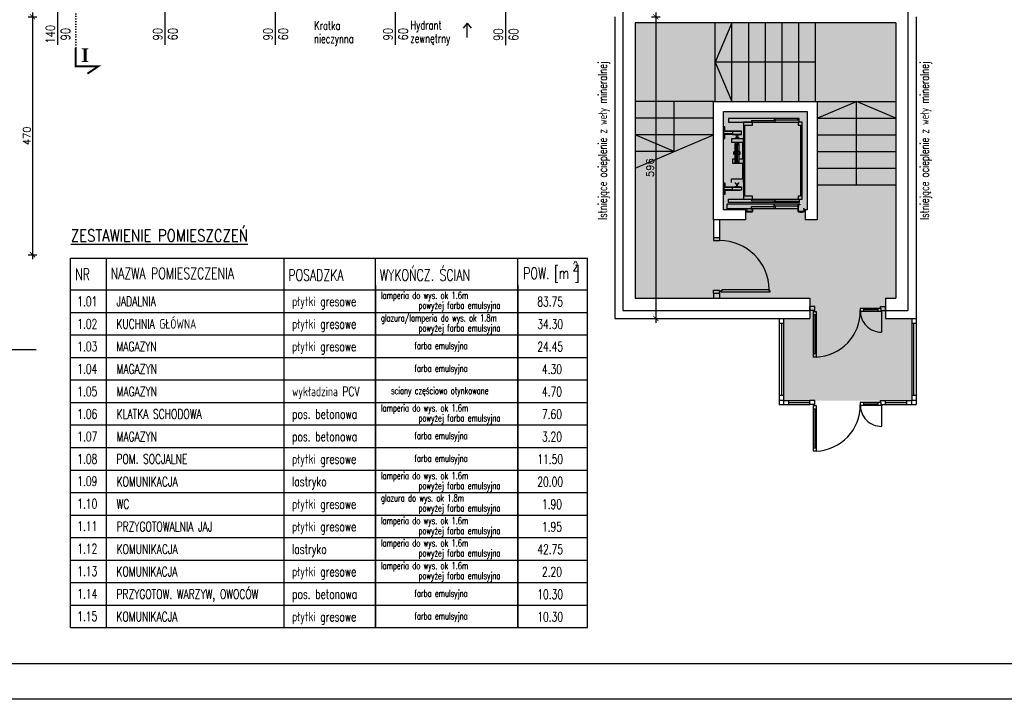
# Model space of a CAD drawing. Header units: millimetres. Extents: x 31969 to 285678, y -69766 to -1123.
# Tile 99 of 176: x 141825 to 143771, y -8681 to -7339. Entities that reach past the tile are written whole.
import ezdxf
from ezdxf.enums import TextEntityAlignment as Align
from ezdxf.lldxf.tags import DXFTag

# ---------------------------------------------------------------- set-up
doc = ezdxf.new("R2010")
doc.units = ezdxf.units.MM
doc.linetypes.add('ACAD_ISO02W100', pattern=[15, 12, -3])
doc.linetypes.add('DOT', pattern=[0.25, 0, -0.25])
for name, color, linetype in [('a-biblioteka', 251, 'Continuous'), ('a-izolacja 1', 3, 'Continuous'), ('a-opis 1', 3, 'Continuous'), ('a-opis 2', 1, 'Continuous'), ('a-opis 3', 15, 'Continuous'), ('a-opis stolarki 1', 3, 'Continuous'), ('a-ramka', 7, 'Continuous'), ('a-schody', 3, 'Continuous'), ('a-stolarka drzwiowa', 3, 'Continuous'), ('a-szkło', 4, 'Continuous'), ('a-szraf', 252, 'Continuous'), ('a-wentylacja', 3, 'Continuous'), ('a-wymiary', 11, 'Continuous'), ('a-ściany istniejące murowane', 6, 'Continuous')]:
    doc.layers.add(name, color=color, linetype=linetype)
doc.styles.add('IREK', font='simplex.shx', dxfattribs={"width": 0.8})
doc.styles.add('MAREK', font='simplex.shx')
doc.styles.add('RS01507', font='romans.shx', dxfattribs={"width": 0.7, "height": 0.15})
doc.styles.add('STYLE2', font='timesbd.ttf')
doc.styles.add('WYMIAR', font='romans.shx', dxfattribs={"width": 0.8})
tags = doc.linetypes.add('DASHED', pattern=[0.75, 0.5, -0.25]).pattern_tags.tags
tags[6:7] = [DXFTag(74, 4), DXFTag(75, 0), DXFTag(340, '0'), DXFTag(46, 1.0), DXFTag(50, 0.0), DXFTag(44, 0.0), DXFTag(45, 0.0)]
tags[4:5] = [DXFTag(74, 4), DXFTag(75, 0), DXFTag(340, '0'), DXFTag(46, 1.0), DXFTag(50, 0.0), DXFTag(44, 0.0), DXFTag(45, 0.0)]
doc.dimstyles.new('MAREK', dxfattribs={"dimscale": 0.85, "dimtxt": 17, "dimasz": 12, "dimexe": 10, "dimexo": 0.625, "dimgap": 5, "dimtad": 1, "dimdec": 1, "dimdsep": 46, "dimtxsty": 'MAREK', "dimblk1": 'ARCHTICK', "dimblk2": 'ARCHTICK', "dimsah": 1, "dimcen": 2.5, "dimdle": 10, "dimadec": 0, "dimazin": 0, "dimtfac": 1, "dimtdec": 1, "dimtmove": 1, "dimatfit": 3, "dimldrblk": 'ARCHTICK', "dimfxl": 10, "dimfxlon": 1, "dimtolj": 1, "dimtzin": 0, "dimarcsym": 0})

# ---------------------------------------------------------------- blocks, each defined once
blk = doc.blocks.new('_ARCHTICK')
at = {"color": 0, "linetype": 'ByBlock', "const_width": 0.15}
blk.add_lwpolyline([(-0.5, -0.5), (0.5, 0.5)], dxfattribs=at)
blk = doc.blocks.new('*D9')
at = {"layer": 'a-wymiary', "color": 0, "lineweight": -2, "ltscale": 100}
for p, q in [((141851, -7324.4), (141851, -7811.4)), ((141842.5, -7332.9), (141859.5, -7332.9)), ((141842.5, -7802.9), (141859.5, -7802.9))]:
    blk.add_line(p, q, dxfattribs=at)
at = {"layer": 'DEFPOINTS', "color": 0, "ltscale": 100}
for p in [(141813.1, -7332.9), (141813.1, -7802.9), (141851, -7802.9)]:
    blk.add_point(p, dxfattribs=at)
at = {"layer": 'a-wymiary', "color": 0, "lineweight": -2, "ltscale": 100, "xscale": 10.2, "yscale": 10.2, "zscale": 10.2}
for p, rotation in [((141851, -7332.9), 90), ((141851, -7802.9), 270)]:
    blk.add_blockref('_ARCHTICK', p, dxfattribs=dict(at, rotation=rotation))
at = {"layer": 'a-wymiary', "color": 0, "ltscale": 100, "insert": (141839.5, -7567.9), "char_height": 14.45, "attachment_point": 5, "rotation": 90, "style": 'MAREK'}
blk.add_mtext('\\A1;470', dxfattribs=at)
blk = doc.blocks.new('*D45')
at = {"layer": 'a-wymiary', "color": 0, "lineweight": -2, "ltscale": 100}
for p, q in [((143082.2, -7324.4), (143082.2, -7937.4)), ((143073.7, -7332.9), (143090.7, -7332.9)), ((143073.7, -7928.9), (143090.7, -7928.9))]:
    blk.add_line(p, q, dxfattribs=at)
at = {"layer": 'DEFPOINTS', "color": 0, "ltscale": 100}
for p in [(143001.1, -7332.9), (143001.1, -7928.9), (143082.2, -7928.9)]:
    blk.add_point(p, dxfattribs=at)
at = {"layer": 'a-wymiary', "color": 0, "lineweight": -2, "ltscale": 100, "xscale": 10.2, "yscale": 10.2, "zscale": 10.2}
for p, rotation in [((143082.2, -7332.9), 90), ((143082.2, -7928.9), 270)]:
    blk.add_blockref('_ARCHTICK', p, dxfattribs=dict(at, rotation=rotation))
at = {"layer": 'a-wymiary', "color": 0, "ltscale": 100, "insert": (143070.7, -7630.9), "char_height": 14.45, "attachment_point": 5, "rotation": 90, "style": 'MAREK'}
blk.add_mtext('\\A1;596', dxfattribs=at)

msp = doc.modelspace()

# ---------------------------------------------------------------- hatches: boundary and pattern name
at = {"layer": 'a-szraf', "ltscale": 30}
h = msp.add_hatch(dxfattribs=at)
h.set_pattern_fill('DOTS', color=256, scale=3)
h.paths.add_polyline_path([(143588.07, -7928.86), (143334.07, -7928.86), (143334.07, -8090.86), (143588.07, -8090.86)])
h.paths.add_polyline_path([(143536.07, -7888.86), (143386.07, -7888.86), (143386.07, -7928.86), (143536.07, -7928.86)])
h.paths.add_polyline_path([(143556.07, -7499.86), (143401.07, -7499.86), (143401.07, -7888.86), (143536.07, -7888.86), (143556.07, -7888.86)])
h.paths.add_polyline_path([(143377.07, -7713.86), (143259.07, -7713.86), (143259.07, -7733.86), (143377.07, -7733.86)])
h.paths.add_polyline_path([(143381.07, -7519.86), (143216.07, -7519.86), (143216.07, -7713.86), (143381.07, -7713.86)])
h.paths.add_polyline_path([(143196.07, -7499.86), (143041.07, -7499.86), (143041.07, -7733.86), (143196.07, -7733.86)])
h.paths.add_polyline_path([(143556.07, -7344.86), (143041.07, -7344.86), (143041.07, -7499.86), (143196.07, -7499.86), (143556.07, -7499.86)])
h.paths.add_polyline_path([(143208.07, -7733.86), (143208.07, -7768.86), (143196.07, -7768.86), (143196.07, -7733.86), (143041.07, -7733.86), (143041.07, -7888.86), (143401.07, -7888.86), (143401.07, -7733.86)])

# ---------------------------------------------------------------- linework, layer by layer
at = {"layer": 'a-biblioteka'}
for p, q in [((143365.57, -7533.86), (143225.57, -7533.86)), ((143225.57, -7533.86), (143225.57, -7540.86)), ((143225.57, -7540.86), (143365.57, -7540.86)), ((143365.57, -7540.86), (143365.57, -7533.86)), ((143216.07, -7550.04), (143216.57, -7550.04)), ((143216.57, -7573.04), (143216.57, -7550.04)), ((143218.67, -7550.04), (143216.57, -7550.04)), ((143218.67, -7558.44), (143218.67, -7550.04)), ((143218.67, -7573.04), (143218.67, -7564.64)), ((143251.57, -7558.44), (143233.57, -7558.44)), ((143233.57, -7558.44), (143233.57, -7565.04)), ((143233.57, -7564.64), (143251.57, -7564.64)), ((143233.57, -7565.04), (143242.57, -7565.04)), ((143242.57, -7565.04), (143251.57, -7565.04)), ((143251.57, -7565.04), (143251.57, -7558.44)), ((143216.07, -7573.04), (143216.57, -7573.04)), ((143216.57, -7573.04), (143218.67, -7573.04)), ((143240.77, -7569.81), (143238.57, -7573.81)), ((143242.12, -7569.81), (143240.77, -7569.81)), ((143243.02, -7569.81), (143244.37, -7569.81)), ((143244.37, -7569.81), (143246.57, -7573.81)), ((143216.07, -7660.69), (143216.57, -7660.69)), ((143216.57, -7660.69), (143216.57, -7683.69)), ((143216.57, -7660.69), (143218.67, -7660.69)), ((143218.67, -7660.69), (143218.67, -7669.09)), ((143240.77, -7663.91), (143238.57, -7659.91)), ((143244.37, -7663.91), (143246.57, -7659.91)), ((143218.67, -7675.29), (143218.67, -7683.69)), ((143233.57, -7675.29), (143233.57, -7668.69)), ((143233.57, -7668.69), (143242.57, -7668.69)), ((143233.57, -7669.09), (143251.57, -7669.09)), ((143251.57, -7675.29), (143233.57, -7675.29)), ((143242.12, -7663.91), (143240.77, -7663.91)), ((143242.57, -7668.69), (143251.57, -7668.69)), ((143243.02, -7663.91), (143244.37, -7663.91)), ((143251.57, -7668.69), (143251.57, -7675.29)), ((143216.07, -7683.69), (143216.57, -7683.69)), ((143218.67, -7683.69), (143216.57, -7683.69)), ((143225.57, -7699.86), (143225.57, -7692.86)), ((143225.57, -7692.86), (143365.57, -7692.86)), ((143365.57, -7699.86), (143225.57, -7699.86)), ((143365.57, -7692.86), (143365.57, -7699.86)), ((143366.5, -7702.86), (143223.07, -7702.86)), ((143223.07, -7711.86), (143223.07, -7702.86)), ((143363.07, -7711.86), (143223.07, -7711.86)), ((143271.24, -7711.23), (143271.24, -7707.66)), ((143317.85, -7711.23), (143271.24, -7711.23)), ((143316.24, -7706.73), (143316.24, -7703.16)), ((143362.85, -7706.73), (143316.24, -7706.73)), ((143317.85, -7707.66), (143317.85, -7711.23)), ((143362.85, -7703.16), (143362.85, -7706.73))]:
    msp.add_line(p, q, dxfattribs=at)
at = {"layer": 'a-biblioteka', "linetype": 'Continuous', "lineweight": 15}
for p, q in [((143271.07, -7540.37), (143271.07, -7538.67)), ((143271.07, -7538.67), (143272.27, -7538.67)), ((143318.07, -7540.37), (143271.07, -7540.37)), ((143272.27, -7538.79), (143271.19, -7538.79)), ((143271.19, -7538.79), (143271.19, -7540.25)), ((143271.19, -7540.25), (143317.95, -7540.25)), ((143317.87, -7537.59), (143271.31, -7537.59)), ((143271.31, -7537.59), (143271.31, -7538.57)), ((143271.31, -7538.57), (143272.7, -7538.57)), ((143271.31, -7538.89), (143271.31, -7540.19)), ((143272.7, -7538.89), (143271.31, -7538.89)), ((143271.31, -7540.19), (143317.87, -7540.19)), ((143272.27, -7538.67), (143272.27, -7538.79)), ((143272.7, -7538.57), (143272.7, -7538.89)), ((143315.17, -7537.49), (143315.17, -7537.37)), ((143315.17, -7537.37), (143318.07, -7537.37)), ((143317.95, -7537.49), (143315.17, -7537.49)), ((143317.27, -7535.16), (143316.07, -7535.16)), ((143316.07, -7535.16), (143316.07, -7536.86)), ((143316.07, -7536.86), (143363.07, -7536.86)), ((143316.19, -7536.74), (143316.19, -7535.28)), ((143316.19, -7535.28), (143317.27, -7535.28)), ((143362.95, -7536.74), (143316.19, -7536.74)), ((143316.31, -7535.06), (143316.31, -7534.08)), ((143316.31, -7534.08), (143362.87, -7534.08)), ((143317.7, -7535.06), (143316.31, -7535.06)), ((143316.31, -7535.38), (143317.7, -7535.38)), ((143316.31, -7536.69), (143316.31, -7535.38)), ((143362.87, -7536.69), (143316.31, -7536.69)), ((143317.18, -7538.74), (143317.87, -7538.74)), ((143317.18, -7539.23), (143317.18, -7538.74)), ((143317.87, -7539.23), (143317.18, -7539.23)), ((143317.27, -7535.28), (143317.27, -7535.16)), ((143317.7, -7535.38), (143317.7, -7535.06)), ((143317.87, -7538.74), (143317.87, -7537.59)), ((143317.87, -7540.19), (143317.87, -7539.23)), ((143317.95, -7540.25), (143317.95, -7537.49)), ((143318.04, -7537.37), (143318.07, -7537.37)), ((143318.07, -7540.37), (143318.07, -7537.37)), ((143318.07, -7537.37), (143318.07, -7540.37)), ((143363.07, -7533.86), (143360.17, -7533.86)), ((143360.17, -7533.86), (143360.17, -7533.98)), ((143360.17, -7533.98), (143362.95, -7533.98)), ((143362.18, -7535.24), (143362.18, -7535.73)), ((143362.87, -7535.24), (143362.18, -7535.24)), ((143362.18, -7535.73), (143362.87, -7535.73)), ((143362.87, -7534.08), (143362.87, -7535.24)), ((143362.87, -7535.73), (143362.87, -7536.69)), ((143362.95, -7533.98), (143362.95, -7536.74)), ((143363.07, -7533.86), (143363.04, -7533.86)), ((143363.07, -7536.86), (143363.07, -7533.86)), ((143363.07, -7533.86), (143363.07, -7536.86)), ((143318.07, -7693.36), (143271.07, -7693.36)), ((143271.07, -7693.36), (143271.07, -7695.06)), ((143271.07, -7695.06), (143272.27, -7695.06)), ((143271.19, -7694.94), (143271.19, -7693.48)), ((143271.19, -7693.48), (143317.95, -7693.48)), ((143272.27, -7694.94), (143271.19, -7694.94)), ((143271.31, -7693.54), (143317.87, -7693.54)), ((143271.31, -7694.84), (143271.31, -7693.54)), ((143272.7, -7694.84), (143271.31, -7694.84)), ((143271.31, -7695.16), (143272.7, -7695.16)), ((143271.31, -7696.14), (143271.31, -7695.16)), ((143317.87, -7696.14), (143271.31, -7696.14)), ((143272.27, -7695.06), (143272.27, -7694.94)), ((143272.7, -7695.16), (143272.7, -7694.84)), ((143317.95, -7696.24), (143315.17, -7696.24)), ((143315.17, -7696.24), (143315.17, -7696.36)), ((143315.17, -7696.36), (143318.07, -7696.36)), ((143316.07, -7698.56), (143316.07, -7696.86)), ((143316.07, -7696.86), (143363.07, -7696.86)), ((143317.27, -7698.56), (143316.07, -7698.56)), ((143362.95, -7696.98), (143316.19, -7696.98)), ((143316.19, -7696.98), (143316.19, -7698.44)), ((143316.19, -7698.44), (143317.27, -7698.44)), ((143316.31, -7697.04), (143316.31, -7698.34)), ((143362.87, -7697.04), (143316.31, -7697.04)), ((143316.31, -7698.34), (143317.7, -7698.34)), ((143316.31, -7698.66), (143316.31, -7699.64)), ((143317.7, -7698.66), (143316.31, -7698.66)), ((143316.31, -7699.64), (143362.87, -7699.64)), ((143317.18, -7694.5), (143317.18, -7694.99)), ((143317.87, -7694.5), (143317.18, -7694.5)), ((143317.18, -7694.99), (143317.87, -7694.99)), ((143317.27, -7698.44), (143317.27, -7698.56)), ((143317.7, -7698.34), (143317.7, -7698.66)), ((143317.87, -7693.54), (143317.87, -7694.5)), ((143317.87, -7694.99), (143317.87, -7696.14)), ((143317.95, -7693.48), (143317.95, -7696.24)), ((143318.04, -7696.36), (143318.07, -7696.36)), ((143318.07, -7693.36), (143318.07, -7696.36)), ((143318.07, -7696.36), (143318.07, -7693.36)), ((143360.17, -7699.74), (143362.95, -7699.74)), ((143360.17, -7699.86), (143360.17, -7699.74)), ((143363.07, -7699.86), (143360.17, -7699.86)), ((143362.18, -7698), (143362.87, -7698)), ((143362.18, -7698.49), (143362.18, -7698)), ((143362.87, -7698.49), (143362.18, -7698.49)), ((143362.87, -7698), (143362.87, -7697.04)), ((143362.87, -7699.64), (143362.87, -7698.49)), ((143362.95, -7699.74), (143362.95, -7696.98)), ((143363.07, -7699.86), (143363.04, -7699.86)), ((143363.07, -7696.86), (143363.07, -7699.86)), ((143363.07, -7699.86), (143363.07, -7696.86)), ((143273.07, -7711.86), (143261.07, -7711.86)), ((143269.17, -7712.5), (143269.17, -7711.42)), ((143269.23, -7711.32), (143270.97, -7710.32)), ((143269.27, -7712.5), (143269.27, -7711.42)), ((143269.28, -7711.41), (143271.02, -7710.4)), ((143271.07, -7712.51), (143269.28, -7712.51)), ((143271.07, -7712.61), (143269.28, -7712.61)), ((143270.97, -7709.21), (143271.07, -7709.21)), ((143270.97, -7710.31), (143270.97, -7709.21)), ((143271.07, -7711.24), (143271.07, -7707.49)), ((143271.07, -7712.51), (143271.07, -7712.61)), ((143271.19, -7707.36), (143273.57, -7707.36)), ((143271.19, -7707.48), (143273.57, -7707.48)), ((143271.19, -7711.24), (143271.19, -7707.49)), ((143317.95, -7711.24), (143271.19, -7711.24)), ((143317.95, -7711.36), (143271.19, -7711.36)), ((143317.85, -7707.66), (143271.24, -7707.66)), ((143273.57, -7707.36), (143273.57, -7707.48)), ((143314.17, -7708), (143314.17, -7706.92)), ((143314.23, -7706.82), (143315.97, -7705.82)), ((143314.27, -7708), (143314.27, -7706.92)), ((143314.28, -7706.91), (143316.02, -7705.9)), ((143316.07, -7708.01), (143314.28, -7708.01)), ((143316.07, -7708.11), (143314.28, -7708.11)), ((143315.57, -7707.36), (143317.95, -7707.36)), ((143315.57, -7707.48), (143315.57, -7707.36)), ((143315.57, -7707.48), (143317.95, -7707.48)), ((143315.97, -7704.71), (143316.07, -7704.71)), ((143315.97, -7705.81), (143315.97, -7704.71)), ((143316.07, -7706.74), (143316.07, -7702.99)), ((143316.07, -7708.01), (143316.07, -7708.11)), ((143316.19, -7702.86), (143318.57, -7702.86)), ((143316.19, -7702.98), (143318.57, -7702.98)), ((143316.19, -7706.74), (143316.19, -7702.99)), ((143362.95, -7706.74), (143316.19, -7706.74)), ((143362.95, -7706.86), (143316.19, -7706.86)), ((143362.85, -7703.16), (143316.24, -7703.16)), ((143317.95, -7707.49), (143317.95, -7711.24)), ((143318.07, -7709.44), (143318.07, -7707.49)), ((143318.07, -7707.49), (143318.07, -7711.24)), ((143318.57, -7702.86), (143318.57, -7702.98)), ((143360.57, -7702.86), (143362.95, -7702.86)), ((143360.57, -7702.98), (143360.57, -7702.86)), ((143360.57, -7702.98), (143362.95, -7702.98)), ((143362.95, -7702.99), (143362.95, -7706.74)), ((143363.07, -7704.94), (143363.07, -7702.99)), ((143363.07, -7702.99), (143363.07, -7706.74))]:
    msp.add_line(p, q, dxfattribs=at)
at = {"layer": 'a-biblioteka', "ltscale": 100}
for p, q in [((143216.57, -7558.44), (143248.05, -7558.44)), ((143233.57, -7558.84), (143216.57, -7558.84)), ((143233.57, -7564.24), (143216.57, -7564.24)), ((143216.57, -7564.64), (143248.05, -7564.64)), ((143231.57, -7573.81), (143231.57, -7580.71)), ((143255.07, -7573.81), (143231.57, -7573.81)), ((143231.57, -7580.71), (143255.07, -7580.71)), ((143238.72, -7620.36), (143238.72, -7583.36)), ((143238.72, -7583.36), (143239.42, -7583.36)), ((143238.72, -7585.36), (143240.57, -7585.36)), ((143239.61, -7583.64), (143239.42, -7583.36)), ((143240.44, -7583.64), (143240.62, -7583.36)), ((143240.62, -7583.36), (143241.12, -7583.36)), ((143241.31, -7583.64), (143241.12, -7583.36)), ((143242.14, -7583.64), (143242.32, -7583.36)), ((143242.32, -7583.36), (143242.82, -7583.36)), ((143243.01, -7583.64), (143242.82, -7583.36)), ((143243.84, -7583.64), (143244.02, -7583.36)), ((143244.02, -7583.36), (143244.52, -7583.36)), ((143244.71, -7583.64), (143244.52, -7583.36)), ((143244.57, -7585.36), (143246.42, -7585.36)), ((143245.54, -7583.64), (143245.72, -7583.36)), ((143245.72, -7583.36), (143246.42, -7583.36)), ((143246.42, -7620.36), (143246.42, -7583.36)), ((143253.57, -7580.71), (143253.57, -7613.41)), ((143255.07, -7659.91), (143255.07, -7573.81)), ((143236.27, -7600.03), (143236.27, -7599.36)), ((143236.27, -7599.36), (143236.77, -7599.36)), ((143236.27, -7603.7), (143236.27, -7600.03)), ((143236.27, -7604.36), (143236.27, -7603.7)), ((143236.27, -7604.36), (143236.77, -7604.36)), ((143236.77, -7599.36), (143237.17, -7599.36)), ((143236.77, -7599.36), (143237.72, -7599.36)), ((143236.77, -7604.36), (143237.17, -7604.36)), ((143236.77, -7604.36), (143237.72, -7604.36)), ((143237.72, -7605.66), (143237.72, -7598.06)), ((143237.72, -7598.06), (143240.57, -7598.06)), ((143241.57, -7617.36), (143241.57, -7586.36)), ((143243.57, -7617.36), (143243.57, -7586.36)), ((143244.57, -7598.06), (143247.42, -7598.06)), ((143247.42, -7605.66), (143247.42, -7598.06)), ((143247.42, -7599.36), (143248.37, -7599.36)), ((143247.42, -7604.36), (143248.37, -7604.36)), ((143247.97, -7599.36), (143248.37, -7599.36)), ((143247.97, -7604.36), (143248.37, -7604.36)), ((143248.37, -7599.36), (143248.87, -7599.36)), ((143248.37, -7604.36), (143248.87, -7604.36)), ((143248.87, -7600.03), (143248.87, -7599.36)), ((143248.87, -7604.36), (143248.87, -7600.03)), ((143233.92, -7613.41), (143235.03, -7613.41)), ((143233.92, -7613.91), (143233.92, -7613.41)), ((143233.92, -7614.53), (143233.92, -7613.92)), ((143233.92, -7621.6), (143233.92, -7614.53)), ((143233.92, -7622.2), (143233.92, -7621.6)), ((143233.92, -7622.71), (143233.92, -7622.21)), ((143235.03, -7622.71), (143233.92, -7622.71)), ((143235.03, -7613.41), (143238.72, -7613.41)), ((143255.07, -7622.71), (143235.03, -7622.71)), ((143237.72, -7605.66), (143240.57, -7605.66)), ((143238.72, -7618.36), (143240.57, -7618.36)), ((143238.72, -7620.36), (143239.42, -7620.36)), ((143239.61, -7620.09), (143239.42, -7620.36)), ((143240.44, -7620.09), (143240.62, -7620.36)), ((143240.62, -7620.36), (143241.12, -7620.36)), ((143241.31, -7620.09), (143241.12, -7620.36)), ((143242.14, -7620.09), (143242.32, -7620.36)), ((143242.32, -7620.36), (143242.82, -7620.36)), ((143243.01, -7620.09), (143242.82, -7620.36)), ((143243.84, -7620.09), (143244.02, -7620.36)), ((143244.02, -7620.36), (143244.52, -7620.36)), ((143244.71, -7620.09), (143244.52, -7620.36)), ((143244.57, -7605.66), (143246.42, -7605.66)), ((143244.57, -7618.36), (143246.42, -7618.36)), ((143245.54, -7620.09), (143245.72, -7620.36)), ((143245.72, -7620.36), (143246.42, -7620.36)), ((143246.42, -7605.66), (143246.67, -7605.66)), ((143246.42, -7613.41), (143255.07, -7613.41)), ((143246.67, -7605.66), (143247.42, -7605.66)), ((143253.57, -7622.71), (143253.57, -7653.01)), ((143231.57, -7659.91), (143231.57, -7653.01)), ((143231.57, -7653.01), (143255.07, -7653.01)), ((143216.57, -7669.09), (143248.05, -7669.09)), ((143233.57, -7669.49), (143216.57, -7669.49)), ((143233.57, -7674.89), (143216.57, -7674.89)), ((143216.57, -7675.29), (143248.05, -7675.29))]:
    msp.add_line(p, q, dxfattribs=at)
at = {"layer": 'a-biblioteka', "linetype": 'Continuous', "lineweight": 30, "flags": 128}
for points in [[(143273.07, -7540.86), (143255.07, -7540.86), (143255.07, -7692.86), (143273.07, -7692.86), (143273.07, -7686.86), (143258.07, -7686.86), (143258.07, -7546.86), (143273.07, -7546.86)], [(143371.07, -7540.86), (143363.07, -7540.86), (143363.07, -7546.86), (143368.07, -7546.86), (143368.07, -7686.86), (143363.07, -7686.86), (143363.07, -7692.86), (143371.07, -7692.86)]]:
    msp.add_lwpolyline(points, close=True, dxfattribs=at)
at = {"layer": 'a-biblioteka', "ltscale": 100}
for points in [[(143238.72, -7565.66), (143241.91, -7565.85, -0.396768), (143242.19, -7566.15), (143242.19, -7569.25), (143242.12, -7569.32), (143242.12, -7571.86), (143242.57, -7571.86), (143243.02, -7571.86), (143243.02, -7569.32), (143242.94, -7569.25), (143242.94, -7566.15, -0.396768), (143243.22, -7565.85), (143246.41, -7565.66, 0.396768), (143246.69, -7565.36), (143246.69, -7565.04), (143238.44, -7565.04), (143238.44, -7565.36, 0.396768)], [(143238.72, -7668.07), (143241.91, -7667.88, 0.396768), (143242.19, -7667.58), (143242.19, -7664.48), (143242.12, -7664.4), (143242.12, -7661.86), (143242.57, -7661.86), (143243.02, -7661.86), (143243.02, -7664.4), (143242.94, -7664.48), (143242.94, -7667.58, 0.396768), (143243.22, -7667.88), (143246.41, -7668.07, -0.396768), (143246.69, -7668.37), (143246.69, -7668.69), (143238.44, -7668.69), (143238.44, -7668.37, -0.396768)]]:
    msp.add_lwpolyline(points, format="xyb", close=True, dxfattribs=at)
at = {"layer": 'a-biblioteka', "flags": 128}
for points in [[(143263.07, -7713.86), (143261.07, -7713.86), (143261.07, -7717.86), (143273.07, -7717.86), (143273.07, -7711.86), (143270.07, -7711.86), (143270.07, -7712.06), (143272.87, -7712.06), (143272.87, -7717.66), (143261.27, -7717.66), (143261.27, -7714.06), (143263.07, -7714.06)], [(143366.5, -7702.86), (143363.84, -7702.86), (143363.84, -7707.56), (143363.07, -7707.56), (143363.07, -7717.86), (143375.07, -7717.86), (143375.07, -7711.86), (143373.07, -7711.86), (143373.07, -7712.06), (143374.87, -7712.06), (143374.87, -7717.66), (143363.27, -7717.66), (143363.27, -7707.76), (143364.04, -7707.76), (143364.04, -7703.06), (143366.3, -7703.06), (143366.3, -7704.41), (143366.5, -7704.41)], [(143365.07, -7718.36), (143373.07, -7718.36), (143373.07, -7717.86), (143365.07, -7717.86)], [(143367.32, -7718.66), (143370.82, -7718.66), (143370.82, -7718.36), (143367.32, -7718.36)]]:
    msp.add_lwpolyline(points, close=True, dxfattribs=at)
at = {"layer": 'a-biblioteka', "ltscale": 100}
msp.add_circle((143242.57, -7601.86), 1.6, dxfattribs=at)
for centre, radius, start, end in [((143240.02, -7583.36), 0.5, 213.55731, 326.44269), ((143240.57, -7586.36), 1, 0, 90), ((143241.72, -7583.36), 0.5, 213.55731, 326.44269), ((143243.42, -7583.36), 0.5, 213.55731, 326.44269), ((143244.57, -7586.36), 1, 90, 180), ((143245.12, -7583.36), 0.5, 213.55731, 326.44269), ((143240.57, -7597.06), 1, 270, 0), ((143244.57, -7597.06), 1, 180, 270), ((143240.02, -7620.36), 0.5, 33.55731, 146.44269), ((143240.57, -7606.66), 1, 0, 90), ((143240.57, -7617.36), 1, 270, 0), ((143241.72, -7620.36), 0.5, 33.55731, 146.44269), ((143243.42, -7620.36), 0.5, 33.55731, 146.44269), ((143244.57, -7606.66), 1, 90, 180), ((143244.57, -7617.36), 1, 180, 270), ((143245.12, -7620.36), 0.5, 33.55731, 146.44269)]:
    msp.add_arc(centre, radius, start, end, dxfattribs=at)
at = {"layer": 'a-biblioteka', "linetype": 'Continuous', "lineweight": 15}
for centre, radius, start, end in [((143269.28, -7711.42), 0.11, 120.0351, 180), ((143269.28, -7712.5), 0.11, 180, 270), ((143269.28, -7711.42), 0.01, 120.0351, 180), ((143269.28, -7712.5), 0.01, 180, 270), ((143270.96, -7710.31), 0.01, 300.0351, 0), ((143270.96, -7710.31), 0.11, 300.0351, 0), ((143271.19, -7707.49), 0.121, 90, 180), ((143271.19, -7711.24), 0.121, 180, 270), ((143271.19, -7707.49), 0.001, 90, 180), ((143271.19, -7711.24), 0.001, 180, 270), ((143314.28, -7706.92), 0.11, 120.0351, 180), ((143314.28, -7708), 0.11, 180, 270), ((143314.28, -7706.92), 0.01, 120.0351, 180), ((143314.28, -7708), 0.01, 180, 270), ((143315.96, -7705.81), 0.01, 300.0351, 0), ((143315.96, -7705.81), 0.11, 300.0351, 0), ((143316.19, -7702.99), 0.121, 90, 180), ((143316.19, -7706.74), 0.121, 180, 270), ((143316.19, -7702.99), 0.001, 90, 180), ((143316.19, -7706.74), 0.001, 180, 270), ((143317.95, -7707.49), 0.121, 0, 90), ((143317.95, -7707.49), 0.001, 0, 90), ((143317.95, -7711.24), 0.121, 270, 0), ((143362.95, -7702.99), 0.121, 0, 90), ((143362.95, -7702.99), 0.001, 0, 90), ((143362.95, -7706.74), 0.121, 270, 0)]:
    msp.add_arc(centre, radius, start, end, dxfattribs=at)
at = {"layer": 'a-izolacja 1'}
for p, q in [((143017.07, -7317.86), (143017.07, -7912.86)), ((143580.07, -7317.86), (143580.07, -7912.86)), ((143017.07, -7912.86), (143386.07, -7912.86)), ((143536.07, -7912.86), (143580.07, -7912.86))]:
    msp.add_line(p, q, dxfattribs=at)
at = {"layer": 'a-opis 1', "linetype": 'DOT', "ltscale": 20}
msp.add_line((141936.15, -7168.62), (141936.15, -7393.95), dxfattribs=at)
at = {"layer": 'a-opis 2'}
for p, q in [((141926.08, -7872.19), (142947.09, -7872.19)), ((141926.08, -7916.67), (142947.09, -7916.67)), ((141926.08, -7961.14), (142947.09, -7961.14)), ((141926.08, -8005.61), (142947.09, -8005.61)), ((141926.08, -8005.61), (142947.09, -8005.61)), ((141926.08, -8050.08), (142947.09, -8050.08)), ((141926.08, -8050.08), (142947.09, -8050.08)), ((141926.08, -8050.08), (142947.09, -8050.08)), ((141926.08, -8094.56), (142947.09, -8094.56)), ((141926.08, -8139.03), (142947.09, -8139.03)), ((141926.08, -8183.5), (142947.09, -8183.5)), ((141926.08, -8227.97), (142947.09, -8227.97)), ((141926.08, -8272.44), (142947.09, -8272.44)), ((141926.08, -8316.92), (142947.09, -8316.92)), ((141926.08, -8361.39), (142947.09, -8361.39)), ((141926.08, -8405.86), (142947.09, -8405.86)), ((141926.08, -8450.33), (142947.09, -8450.33)), ((141926.08, -8494.8), (142947.09, -8494.8))]:
    msp.add_line(p, q, dxfattribs=at)
at = {"layer": 'a-opis 2', "const_width": 3.74}
msp.add_lwpolyline([(141936.15, -7393.95), (141936.17, -7430.84), (141980.67, -7430.8), (141959.32, -7445.05)], dxfattribs=at)
at = {"layer": 'a-opis 3', "ltscale": 40}
for p, q in [((141926.08, -7809.76), (142947.09, -7809.76)), ((141926.08, -8539.28), (141926.08, -7809.76)), ((141996.47, -7809.76), (141996.47, -7863.21)), ((142347.57, -7809.76), (142347.57, -7863.21)), ((142528.37, -8539.28), (142528.37, -7809.76)), ((142528.37, -8539.28), (142528.37, -7809.76)), ((142528.37, -8539.28), (142528.37, -7809.76)), ((142809.78, -7809.76), (142947.09, -7809.76)), ((142809.78, -8539.28), (142809.78, -7809.76)), ((142809.78, -8539.28), (142809.78, -7809.76)), ((142809.78, -8539.28), (142809.78, -7809.76)), ((142947.09, -8539.28), (142947.09, -7809.76)), ((141926.08, -7872.19), (142947.09, -7872.19)), ((141996.47, -7863.21), (141996.47, -8539.28)), ((142347.57, -7863.21), (142347.57, -8539.28)), ((142528.37, -7863.21), (142528.37, -8539.28)), ((142528.37, -7863.21), (142528.37, -8539.28)), ((142809.78, -7863.21), (142809.78, -8539.28)), ((142809.78, -7863.21), (142809.78, -8539.28)), ((141926.08, -8539.28), (142947.09, -8539.28))]:
    msp.add_line(p, q, dxfattribs=at)
at = {"layer": 'a-opis stolarki 1'}
for p, q in [((141901.07, -7388.29), (141901.07, -7251.17)), ((142113.07, -7388.29), (142113.07, -7251.17)), ((142331.07, -7388.29), (142331.07, -7251.17)), ((142568.07, -7388.29), (142568.07, -7251.17)), ((142786.07, -7389.08), (142786.07, -7251.95))]:
    msp.add_line(p, q, dxfattribs=at)
at = {"layer": 'a-ramka', "ltscale": 0.5}
for points in [[(144793.33, -8680.89), (139893.33, -8680.89), (139893.33, -5710.89), (144793.33, -5710.89)], [(140143.33, -5780.89), (144723.33, -5780.89), (144723.33, -8610.89), (140143.33, -8610.89)]]:
    msp.add_lwpolyline(points, close=True, dxfattribs=at)
at = {"layer": 'a-schody', "ltscale": 300}
for p, q in [((143232.57, -7344.86), (143199.57, -7422.36)), ((143199.57, -7499.86), (143199.57, -7344.86)), ((143232.57, -7499.86), (143232.57, -7344.86)), ((143265.57, -7499.86), (143265.57, -7344.86)), ((143298.57, -7499.86), (143298.57, -7344.86)), ((143331.57, -7499.86), (143331.57, -7344.86)), ((143364.57, -7499.86), (143364.57, -7344.86)), ((143397.57, -7499.86), (143397.57, -7344.86)), ((143397.57, -7422.36), (143199.57, -7422.36)), ((143199.57, -7422.36), (143232.57, -7499.86)), ((143196.07, -7499.86), (143041.07, -7499.86)), ((143118.57, -7598.86), (143118.57, -7499.86)), ((143401.07, -7532.86), (143478.57, -7499.86)), ((143401.07, -7499.86), (143556.07, -7499.86)), ((143478.57, -7664.86), (143478.57, -7499.86)), ((143556.07, -7532.86), (143478.57, -7499.86)), ((143196.07, -7532.86), (143041.07, -7532.86)), ((143401.07, -7532.86), (143556.07, -7532.86)), ((143196.07, -7565.86), (143041.07, -7565.86)), ((143041.07, -7631.86), (143196.07, -7565.86)), ((143118.57, -7598.86), (143041.07, -7565.86)), ((143401.07, -7565.86), (143556.07, -7565.86)), ((143118.57, -7598.86), (143041.07, -7598.86)), ((143401.07, -7598.86), (143556.07, -7598.86)), ((143401.07, -7631.86), (143556.07, -7631.86)), ((143401.07, -7664.86), (143556.07, -7664.86))]:
    msp.add_line(p, q, dxfattribs=at)
at = {"layer": 'a-stolarka drzwiowa', "lineweight": 25}
for p, q in [((143196.07, -7768.86), (143196.07, -7774.86)), ((143196.07, -7774.86), (143208.07, -7774.86)), ((143208.07, -7768.86), (143208.07, -7774.86)), ((143196.07, -7872.86), (143208.07, -7872.86)), ((143196.07, -7878.86), (143196.07, -7872.86)), ((143208.07, -7878.86), (143208.07, -7872.86)), ((143208.07, -7878.86), (143208.07, -7872.86))]:
    msp.add_line(p, q, dxfattribs=at)
at = {"layer": 'a-stolarka drzwiowa'}
for p, q in [((143396.07, -7904.86), (143386.07, -7904.86)), ((143386.07, -7912.86), (143386.07, -7904.86)), ((143396.07, -7912.86), (143386.07, -7912.86)), ((143393.07, -7914.86), (143399.07, -7914.86)), ((143393.07, -7914.86), (143393.07, -8004.78)), ((143396.07, -7912.86), (143396.07, -7904.86)), ((143399.07, -7914.86), (143399.07, -8004.78)), ((143527.07, -7908.86), (143486.07, -7908.86)), ((143486.07, -7908.86), (143486.07, -7914.86)), ((143527.07, -7914.86), (143486.07, -7914.86)), ((143492.07, -7908.86), (143492.07, -7914.86)), ((143521.07, -7914.86), (143521.07, -7908.86)), ((143526.07, -7904.86), (143536.07, -7904.86)), ((143526.07, -7908.86), (143526.07, -7904.86)), ((143527.07, -7914.86), (143527.07, -7908.86)), ((143527.07, -7912.86), (143536.07, -7912.86)), ((143536.07, -7912.86), (143536.07, -7904.86)), ((143393.07, -7920.86), (143399.07, -7920.86)), ((143399.07, -7998.78), (143393.07, -7998.78)), ((143399.07, -8004.78), (143393.07, -8004.78)), ((143334.07, -8090.86), (143386.07, -8090.86)), ((143396.07, -8090.86), (143386.07, -8090.86)), ((143386.07, -8098.86), (143386.07, -8090.86)), ((143396.07, -8098.86), (143396.07, -8090.86)), ((143526.07, -8090.86), (143536.07, -8090.86)), ((143526.07, -8094.86), (143526.07, -8090.86)), ((143536.07, -8090.86), (143588.07, -8090.86)), ((143536.07, -8098.86), (143536.07, -8090.86)), ((143326.07, -8098.86), (143386.07, -8098.86)), ((143396.07, -8098.86), (143386.07, -8098.86)), ((143393.07, -8100.86), (143399.07, -8100.86)), ((143393.07, -8100.86), (143393.07, -8190.78)), ((143393.07, -8106.86), (143399.07, -8106.86)), ((143399.07, -8100.86), (143399.07, -8190.78)), ((143527.07, -8094.86), (143486.07, -8094.86)), ((143486.07, -8094.86), (143486.07, -8100.86)), ((143527.07, -8100.86), (143486.07, -8100.86)), ((143492.07, -8094.86), (143492.07, -8100.86)), ((143521.07, -8100.86), (143521.07, -8094.86)), ((143527.07, -8100.86), (143527.07, -8094.86)), ((143527.07, -8098.86), (143536.07, -8098.86)), ((143536.07, -8098.86), (143596.07, -8098.86)), ((143399.07, -8184.78), (143393.07, -8184.78)), ((143399.07, -8190.78), (143393.07, -8190.78))]:
    msp.add_line(p, q, dxfattribs=at)
at = {"layer": 'a-stolarka drzwiowa', "linetype": 'DASHED', "lineweight": 25, "ltscale": 20}
for p, q in [((143528.09, -7913.86), (143528.09, -7955.89)), ((143528.09, -8099.86), (143528.09, -8141.89))]:
    msp.add_line(p, q, dxfattribs=at)
at = {"layer": 'a-stolarka drzwiowa', "ltscale": 300}
for p, q in [((143326.07, -7928.86), (143326.07, -8098.86)), ((143334.07, -7928.86), (143334.07, -8090.86)), ((143588.07, -7928.86), (143588.07, -8090.86)), ((143596.07, -7928.86), (143596.07, -8098.86)), ((143334.07, -7938.86), (143326.07, -7938.86)), ((143596.07, -7938.86), (143588.07, -7938.86)), ((143334.07, -8080.86), (143326.07, -8080.86)), ((143334.07, -8090.86), (143326.07, -8090.86)), ((143334.07, -8090.86), (143334.07, -8098.86)), ((143344.07, -8090.86), (143344.07, -8098.86)), ((143578.07, -8098.86), (143578.07, -8090.86)), ((143596.07, -8080.86), (143588.07, -8080.86)), ((143596.07, -8090.86), (143588.07, -8090.86)), ((143588.07, -8098.86), (143588.07, -8090.86))]:
    msp.add_line(p, q, dxfattribs=at)
at = {"layer": 'a-stolarka drzwiowa'}
msp.add_lwpolyline([(143306.07, -7871.81), (143212.28, -7871.81), (143212.28, -7874.27), (143210.61, -7874.27), (143210.61, -7875.94), (143307.73, -7875.94), (143307.73, -7874.27), (143306.07, -7874.27), (143306.07, -7871.81)], close=True, dxfattribs=at)
for centre, radius in [((143209.47, -7875.1), 0.798), ((143395.07, -7913.86), 1), ((143528.09, -7913.86), 1), ((143395.07, -8099.86), 1), ((143528.09, -8099.86), 1)]:
    msp.add_circle(centre, radius, dxfattribs=at)
for centre, radius, start, end in [((143208.07, -7872.86), 98, 0.61632, 90), ((143395.07, -7913.86), 91, 272.51931, 0.52078), ((143395.07, -8099.86), 91, 272.51931, 0.52078)]:
    msp.add_arc(centre, radius, start, end, dxfattribs=at)
at = {"layer": 'a-stolarka drzwiowa', "linetype": 'DASHED', "lineweight": 25, "ltscale": 20}
for centre in [(143528.09, -7913.86), (143528.09, -8099.86)]:
    msp.add_arc(centre, 42.03, 178.63657, 270, dxfattribs=at)
at = {"layer": 'a-szkło', "ltscale": 40}
for p, q in [((143521.07, -7911.86), (143492.07, -7911.86)), ((143396.07, -7920.86), (143396.07, -7998.78)), ((143396.07, -8106.86), (143396.07, -8184.78)), ((143521.07, -8097.86), (143492.07, -8097.86))]:
    msp.add_line(p, q, dxfattribs=at)
at = {"layer": 'a-szkło', "ltscale": 2}
for p, q in [((143330.07, -7938.86), (143330.07, -8080.86)), ((143592.07, -8080.86), (143592.07, -7938.86)), ((143344.07, -8094.86), (143386.07, -8094.86)), ((143536.07, -8094.86), (143578.07, -8094.86))]:
    msp.add_line(p, q, dxfattribs=at)
at = {"layer": 'a-wentylacja', "linetype": 'DASHED', "ltscale": 0.009}
for p, q in [((142709.41, -7345.56), (142701.26, -7355.31)), ((142709.41, -7373.68), (142709.41, -7345.56)), ((142709.41, -7345.56), (142717.56, -7355.31))]:
    msp.add_line(p, q, dxfattribs=at)
at = {"layer": 'a-ściany istniejące murowane'}
for p, q in [((143001.07, -7332.86), (143001.07, -7928.86)), ((143001.07, -7332.86), (143001.07, -7928.86)), ((143556.07, -7344.86), (143041.07, -7344.86)), ((143041.07, -7344.86), (143041.07, -7888.86)), ((143556.07, -7344.86), (143556.07, -7888.86)), ((143596.07, -7332.86), (143596.07, -7928.86)), ((143596.07, -7332.86), (143596.07, -7928.86)), ((143259.07, -7713.86), (143259.07, -7733.86)), ((143377.07, -7713.86), (143377.07, -7733.86)), ((143196.07, -7733.86), (143196.07, -7768.86)), ((143208.07, -7733.86), (143208.07, -7768.86)), ((143196.07, -7768.86), (143208.07, -7768.86)), ((143041.07, -7888.86), (143386.07, -7888.86)), ((143196.07, -7878.86), (143208.07, -7878.86)), ((143196.07, -7878.86), (143196.07, -7888.86)), ((143208.07, -7878.86), (143208.07, -7888.86)), ((143386.07, -7888.86), (143386.07, -7928.86)), ((143536.07, -7888.86), (143556.07, -7888.86)), ((143536.07, -7888.86), (143536.07, -7928.86)), ((143001.07, -7928.86), (143386.07, -7928.86)), ((143536.07, -7928.86), (143596.07, -7928.86)), ((141858.07, -7990.36), (140788.07, -7990.36))]:
    msp.add_line(p, q, dxfattribs=at)
for points in [[(143196.07, -7499.86), (143401.07, -7499.86), (143401.07, -7733.86), (143377.07, -7733.86)], [(143259.07, -7733.86), (143196.07, -7733.86), (143196.07, -7499.86), (143216.07, -7499.86)], [(143216.07, -7519.86), (143381.07, -7519.86), (143381.07, -7713.86), (143377.07, -7713.86)], [(143259.07, -7713.86), (143216.07, -7713.86), (143216.07, -7519.86), (143216.07, -7519.86)]]:
    msp.add_lwpolyline(points, dxfattribs=at)

# ---------------------------------------------------------------- texts
at = {"layer": 'a-opis 1', "ltscale": 40, "style": 'RS01507', "width": 0.7}
for s, p in [('Kratka', (142407.22, -7349.89)), ('Hydrant', (142597.36, -7349.2)), ('nieczynna', (142406.95, -7376.09)), ('zewnętrny', (142597.09, -7375.4))]:
    msp.add_text(s, height=17.103, dxfattribs=at).set_placement(p, align=Align.MIDDLE_LEFT)
for p in [(142977.03, -7733.77), (143612.76, -7733.77)]:
    msp.add_text('Istniejące ocieplenie z weły mineralnej', height=17.1027, rotation=90, dxfattribs=at).set_placement(p, align=Align.MIDDLE_LEFT)
for s, height, p in [('2', 18.81, (142917.75, -7835.48)), ('NR', 22.576, (141935.1, -7852.84)), ('NAZWA POMIESZCZENIA', 22.5756, (142005.13, -7850.96)), ('POSADZKA', 22.576, (142356.22, -7854.22)), ('WYKOŃCZ. ŚCIAN', 22.5756, (142537.03, -7854.22)), ('POW.', 22.576, (142820.23, -7850.82)), ('[m ]', 22.576, (142881.02, -7850.41)), ('lamperia do wys. ok 1.6m', 13.7996, (142539.04, -7890.01)), ('1.01', 18.813, (141939.21, -7904.35)), ('JADALNIA', 18.813, (142016.66, -7904.35)), ('płytki gresowe', 18.813, (142363.53, -7904.35)), ('powyżej farba emulsyjna', 13.7996, (142613.32, -7909.83)), ('83.75', 18.813, (142848.12, -7904.78)), ('1.02', 18.813, (141939.21, -7948.83)), ('KUCHNIA GŁÓWNA', 18.813, (142016.66, -7948.83)), ('płytki gresowe', 18.813, (142363.53, -7948.83)), ('glazura/lamperia do wys. ok 1.8m', 13.7996, (142539.04, -7934.49)), ('34.30', 18.813, (142848.12, -7949.26)), ('powyżej farba emulsyjna', 13.7996, (142613.32, -7954.3)), ('1.03', 18.813, (141939.21, -7993.3)), ('MAGAZYN', 18.813, (142016.68, -7993.3)), ('płytki gresowe', 18.813, (142363.53, -7993.3)), ('farba emulsyjna', 13.7996, (142605.18, -7989.42)), ('24.45', 18.813, (142848.12, -7993.73)), ('1.04', 18.813, (141939.21, -8037.77)), ('MAGAZYN', 18.913, (142016.76, -8037.94)), ('farba emulsyjna', 13.7996, (142605.18, -8033.9)), (' 4.30', 18.813, (142848.12, -8038.2)), ('1.05', 18.813, (141939.21, -8082.24)), ('MAGAZYN', 18.913, (142016.76, -8082.41)), ('wykładzina PCV', 18.813, (142363.53, -8082.24)), ('sciany częściowo otynkowane', 13.7996, (142559.16, -8078.37)), (' 4.70', 18.813, (142848.12, -8082.67)), ('1.06', 18.813, (141939.21, -8126.71)), ('KLATKA SCHODOWA', 18.9125, (142016.76, -8126.88)), ('pos. betonowa', 18.813, (142363.53, -8126.71)), ('lamperia do wys. ok 1.6m', 13.7996, (142539.04, -8112.37)), (' 7.60', 18.813, (142848.12, -8127.14)), ('powyżej farba emulsyjna', 13.7996, (142613.32, -8132.19)), ('1.07', 18.813, (141939.21, -8171.19)), ('MAGAZYN', 18.913, (142016.76, -8171.36)), ('pos. betonowa', 18.813, (142363.53, -8171.19)), ('farba emulsyjna', 13.7996, (142605.18, -8167.31)), (' 3.20', 18.813, (142848.12, -8171.62)), ('1.08', 18.813, (141939.21, -8215.66)), ('POM. SOCJALNE', 18.813, (142016.68, -8215.66)), ('płytki gresowe', 18.813, (142363.53, -8215.66)), ('farba emulsyjna', 13.7996, (142605.18, -8211.78)), ('11.50', 18.813, (142848.12, -8216.09)), ('1.09', 18.813, (141939.21, -8259.5)), ('KOMUNIKACJA', 18.9125, (142016.76, -8260.3)), ('lastryko', 18.813, (142363.53, -8260.13)), ('lamperia do wys. ok 1.6m', 13.7996, (142539.04, -8245.79)), ('20.00', 18.813, (142848.12, -8260.56)), ('powyżej farba emulsyjna', 13.7996, (142613.32, -8265.6)), ('1.10', 18.813, (141939.21, -8303.98)), ('WC', 18.813, (142016.68, -8304.6)), ('płytki gresowe', 18.813, (142363.53, -8304.6)), ('glazura do wys. ok 1.8m', 13.7996, (142539.04, -8290.26)), ('powyżej farba emulsyjna', 13.7996, (142613.32, -8310.07)), (' 1.90', 18.813, (142848.12, -8305.03)), ('lamperia do wys. ok 1.6m', 13.7996, (142539.04, -8334.73)), ('1.11', 18.813, (141939.21, -8348.45)), ('PRZYGOTOWALNIA JAJ', 18.9125, (142016.76, -8349.24)), ('płytki gresowe', 18.813, (142363.53, -8349.07)), ('powyżej farba emulsyjna', 13.7996, (142613.32, -8354.55)), (' 1.95', 18.813, (142848.12, -8349.51)), ('1.12', 18.813, (141939.21, -8392.92)), ('KOMUNIKACJA', 18.9125, (142016.76, -8393.72)), ('lastryko', 18.813, (142363.53, -8393.55)), ('lamperia do wys. ok 1.6m', 13.7996, (142539.04, -8379.21)), ('powyżej farba emulsyjna', 13.7996, (142613.32, -8399.02)), ('42.75', 18.813, (142848.12, -8393.98)), ('1.13', 18.813, (141939.21, -8437.39)), ('KOMUNIKACJA', 18.813, (142016.68, -8438.02)), ('płytki gresowe', 18.813, (142363.53, -8438.02)), ('lamperia do wys. ok 1.6m', 13.7996, (142539.04, -8423.68)), (' 2.20', 18.813, (142848.12, -8438.45)), ('powyżej farba emulsyjna', 13.7996, (142613.32, -8443.49)), ('PRZYGOTOW. WARZYW, OWOCÓW', 18.813, (142016.68, -8482.49)), ('1.14', 18.813, (141939.21, -8481.86)), ('pos. betonowa', 18.813, (142363.53, -8482.49)), ('farba emulsyjna', 13.7996, (142605.18, -8478.62)), ('10.30', 18.813, (142848.12, -8482.92)), ('1.15', 18.813, (141939.21, -8526.34)), ('KOMUNIKACJA', 18.813, (142016.68, -8526.96)), ('płytki gresowe', 18.813, (142363.53, -8526.96)), ('farba emulsyjna', 13.7996, (142605.18, -8523.09)), ('10.30', 18.813, (142848.12, -8527.39))]:
    msp.add_text(s, height=height, dxfattribs=at).set_placement(p)
at = {"layer": 'a-opis 1', "ltscale": 40, "insert": (140369.19, -8445.09), "char_height": 17.10272, "width": 1825.5351, "attachment_point": 1, "style": 'RS01507'}
msp.add_mtext('1. INWENTARYZACJI DOKONANO W OPARCIU O POMIARY WŁASNE ORAZ DOKUMENTACJĘ PROJEKTOWĄ UDOSTĘPNIONĄ PRZEZ SZKOŁĘ Z 09.1992R.\\P2. WYMIARY PODANE W CM.\\P3. WYMIARY OTWORÓW DRZWIOWYCH PODANO W ŚWIETLE OTWORU W MURZE.\\P\\P\\P{\\C14;   }', dxfattribs=at)
at = {"layer": 'a-opis 2', "style": 'STYLE2', "text_generation_flag": 6}
msp.add_text('I', height=26.96, rotation=180.06864, dxfattribs=at).set_placement((141946.78, -7422.14))
at = {"layer": 'a-opis 2', "linetype": 'ACAD_ISO02W100', "ltscale": 0.5, "insert": (141926.55, -7752.92), "char_height": 24.007, "width": 463.1317, "attachment_point": 1, "style": 'IREK'}
msp.add_mtext('{\\LZESTAWIENIE POMIESZCZEŃ}', dxfattribs=at)
at = {"layer": 'a-opis stolarki 1', "char_height": 18, "width": 35.8438, "attachment_point": 7, "rotation": 90, "style": 'WYMIAR'}
for s, insert in [('\\pxqc;\\P140\\P90', (141925.05, -7385.17)), ('\\pxqc;\\P90\\P60', (142137.05, -7385.17)), ('\\pxqc;\\P90\\P60', (142355.05, -7385.17)), ('\\pxqc;\\P90\\P60', (142592.05, -7385.17)), ('\\pxqc;\\P90\\P60', (142810.05, -7385.96))]:
    msp.add_mtext(s, dxfattribs=dict(at, insert=insert))

# ---------------------------------------------------------------- dimensions: what is measured, and where the dimension line sits
at = {"layer": 'a-wymiary', "ltscale": 100}
for base, p1, p2, picture, middle in [((141851.02, -7802.86), (141813.07, -7332.86), (141813.07, -7802.86), '*D9', (141839.54, -7567.86)), ((143082.17, -7928.86), (143001.07, -7332.86), (143001.07, -7928.86), '*D45', (143070.69, -7630.86))]:
    dim = msp.add_linear_dim(base=base, p1=p1, p2=p2, angle=90, dimstyle='MAREK', dxfattribs=at)
    dim.commit()
    dim.dimension.update_dxf_attribs({"geometry": picture, "text_midpoint": middle})

doc.saveas('drawing.dxf')
